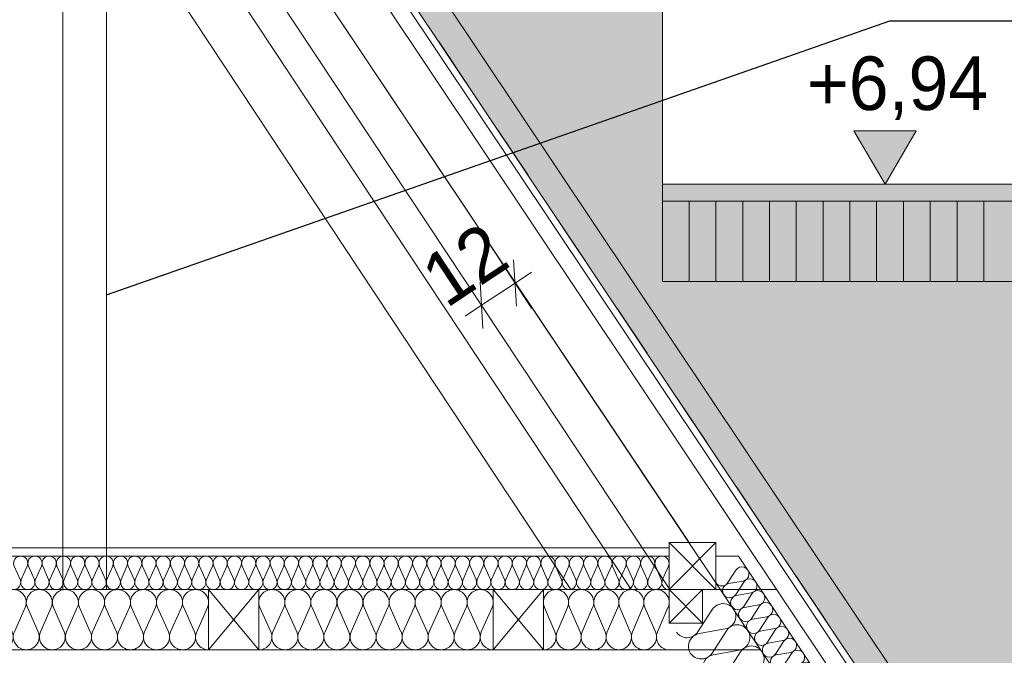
# Model space of a CAD drawing. Extents: x -723047 to -356759, y -30024 to 53940.
# Tile 27 of 121: x -689963 to -687022, y -6796 to -4898. Entities that reach past the tile are written whole.
import ezdxf

# ---------------------------------------------------------------- set-up
doc = ezdxf.new("R2010")
doc.units = 0
doc.header["$MEASUREMENT"] = 0
doc.linetypes.add('Przerywana', pattern=[320, 160, -160])
for name, color, linetype, lineweight, true_color in [('Arch kolorystyka_Nr_Pióra__104', 7, 'Continuous', 13, 0x876532), ('Arch ocieplenie_Nr_Pióra__44', 7, 'Continuous', 13, 0x029e21), ('Arch stropy_Nr_Pióra__44', 7, 'Continuous', 13, 0x029e21), ('Arch stropy_Nr_Pióra__9', 7, 'Continuous', 13, 0x3dad99), ('arch wypelnienia_Nr_Pióra__108', 7, 'Continuous', 13, 0xfd8379), ('arch wypelnienia_Nr_Pióra__2', 7, 'Continuous', 13, 0x7f7f7f), ('arch wypelnienia_Nr_Pióra__88', 7, 'Continuous', 20, 0xfd4435)]:
    doc.layers.add(name, color=color, linetype=linetype, lineweight=lineweight, true_color=true_color)
for name, color, linetype, lineweight in [('Arch konstrukcja dachu_Nr_Pióra__46', 5, 'Continuous', 13), ('Arch wykończenie_Nr_Pióra__21', 7, 'Continuous', 9), ('INWENT KONST. DREWNIANA_Nr_Pióra__21', 7, 'Continuous', 9), ('INWENT OPISY_Nr_Pióra__21', 7, 'Continuous', 9), ('INWENT WYMIARY_Nr_Pióra__21', 7, 'Continuous', 9), ('INWENT.ŚCIANY_Nr_Pióra__21', 7, 'Continuous', 9)]:
    doc.layers.add(name, color=color, linetype=linetype, lineweight=lineweight)
doc.layers.add('Arch ocieplenie', color=7, linetype='Continuous')
doc.layers.add('INWENT WYMIARY', color=7, linetype='Continuous')
doc.styles.add('GENERATED_STYLE_2', font='txt')
doc.dimstyles.new('GENERATED_STYLE__10', dxfattribs={"dimtxt": 0.18, "dimasz": 182.4, "dimexe": 0.18, "dimexo": 0.0625, "dimgap": 0.09, "dimtad": 0, "dimtih": 1, "dimtoh": 1, "dimdec": 4, "dimzin": 0, "dimdsep": 46, "dimcen": 0.09, "dimadec": 0, "dimazin": 0, "dimtfac": 1, "dimtdec": 4, "dimtmove": 0, "dimatfit": 3, "dimldrblk": 'ARROWHEAD_5', "dimfxl": 0, "dimtolj": 1, "dimtzin": 0, "dimarcsym": 0})
doc.dimstyles.new('GENERATED_STYLE__3', dxfattribs={"dimtxt": 160.000002, "dimasz": 91.2, "dimexe": 0.18, "dimexo": 0, "dimgap": 0.09, "dimtad": 1, "dimdec": 0, "dimlfac": 0.1, "dimzin": 0, "dimdsep": 46, "dimtxsty": 'GENERATED_STYLE_2', "dimblk": 'ARROWHEAD_2', "dimblk1": 'ARROWHEAD_2', "dimblk2": 'ARROWHEAD_2', "dimcen": 0.09, "dimclrd": 7, "dimclre": 7, "dimclrt": 7, "dimazin": 0, "dimtfac": 1, "dimtdec": 4, "dimtmove": 2, "dimatfit": 3, "dimfxl": 0, "dimtolj": 1, "dimtzin": 0, "dimarcsym": 0})

# ---------------------------------------------------------------- blocks, each defined once
blk = doc.blocks.new('Izolacja cieplna 14_102', base_point=(-694023.4, -6599.6))
at = {"layer": 'Arch ocieplenie_Nr_Pióra__44', "linetype": 'Continuous'}
for p, q in [((-689979.1, -6529.4), (-689961.4, -6569.8)), ((-689957.8, -6569.8), (-689940.1, -6529.4)), ((-689936.5, -6529.4), (-689918.8, -6569.8)), ((-689915.2, -6569.8), (-689897.5, -6529.4)), ((-689894, -6529.4), (-689876.3, -6569.8)), ((-689872.7, -6569.8), (-689855, -6529.4)), ((-689851.4, -6529.4), (-689833.7, -6569.8)), ((-689830.1, -6569.8), (-689812.4, -6529.4)), ((-689808.9, -6529.4), (-689791.2, -6569.8)), ((-689787.6, -6569.8), (-689769.9, -6529.4)), ((-689766.3, -6529.4), (-689748.6, -6569.8)), ((-689745, -6569.8), (-689727.3, -6529.4)), ((-689723.8, -6529.4), (-689706.1, -6569.8)), ((-689702.5, -6569.8), (-689684.8, -6529.4)), ((-689681.2, -6529.4), (-689663.5, -6569.8)), ((-689659.9, -6569.8), (-689642.2, -6529.4)), ((-689638.6, -6529.4), (-689620.9, -6569.8)), ((-689617.4, -6569.8), (-689599.7, -6529.4)), ((-689596.1, -6529.4), (-689578.4, -6569.8)), ((-689574.8, -6569.8), (-689557.1, -6529.4)), ((-689553.5, -6529.4), (-689535.8, -6569.8)), ((-689532.3, -6569.8), (-689514.6, -6529.4)), ((-689511, -6529.4), (-689493.3, -6569.8)), ((-689489.7, -6569.8), (-689472, -6529.4)), ((-689468.4, -6529.4), (-689450.7, -6569.8)), ((-689447.2, -6569.8), (-689429.5, -6529.4)), ((-689425.9, -6529.4), (-689408.2, -6569.8)), ((-689404.6, -6569.8), (-689386.9, -6529.4)), ((-689383.3, -6529.4), (-689365.6, -6569.8)), ((-689362.1, -6569.8), (-689344.4, -6529.4)), ((-689340.8, -6529.4), (-689323.1, -6569.8)), ((-689319.5, -6569.8), (-689301.8, -6529.4)), ((-689298.2, -6529.4), (-689280.5, -6569.8)), ((-689276.9, -6569.8), (-689259.2, -6529.4)), ((-689255.7, -6529.4), (-689238, -6569.8)), ((-689234.4, -6569.8), (-689216.7, -6529.4)), ((-689213.1, -6529.4), (-689195.4, -6569.8)), ((-689191.8, -6569.8), (-689174.1, -6529.4)), ((-689170.6, -6529.4), (-689152.9, -6569.8)), ((-689149.3, -6569.8), (-689131.6, -6529.4)), ((-689128, -6529.4), (-689110.3, -6569.8)), ((-689106.7, -6569.8), (-689089, -6529.4)), ((-689085.5, -6529.4), (-689067.8, -6569.8)), ((-689064.2, -6569.8), (-689046.5, -6529.4)), ((-689042.9, -6529.4), (-689025.2, -6569.8)), ((-689021.6, -6569.8), (-689003.9, -6529.4)), ((-689000.3, -6529.4), (-688982.6, -6569.8)), ((-688979.1, -6569.8), (-688961.4, -6529.4)), ((-688957.8, -6529.4), (-688940.1, -6569.8)), ((-688936.5, -6569.8), (-688918.8, -6529.4)), ((-688915.2, -6529.4), (-688897.5, -6569.8)), ((-688894, -6569.8), (-688876.3, -6529.4)), ((-688872.7, -6529.4), (-688855, -6569.8)), ((-688851.4, -6569.8), (-688833.7, -6529.4)), ((-688830.1, -6529.4), (-688812.4, -6569.8)), ((-688808.9, -6569.8), (-688791.2, -6529.4)), ((-688787.6, -6529.4), (-688769.9, -6569.8)), ((-688766.3, -6569.8), (-688748.6, -6529.4)), ((-688745, -6529.4), (-688727.3, -6569.8)), ((-688723.8, -6569.8), (-688706.1, -6529.4)), ((-688702.5, -6529.4), (-688684.8, -6569.8)), ((-688681.2, -6569.8), (-688663.5, -6529.4)), ((-688659.9, -6529.4), (-688642.2, -6569.8)), ((-688638.6, -6569.8), (-688620.9, -6529.4)), ((-688617.4, -6529.4), (-688599.7, -6569.8)), ((-688596.1, -6569.8), (-688578.4, -6529.4)), ((-688574.8, -6529.4), (-688557.1, -6569.8)), ((-688553.5, -6569.8), (-688535.8, -6529.4)), ((-688532.3, -6529.4), (-688514.6, -6569.8)), ((-688511, -6569.8), (-688493.3, -6529.4)), ((-688489.7, -6529.4), (-688472, -6569.8)), ((-688468.4, -6569.8), (-688450.7, -6529.4)), ((-688447.2, -6529.4), (-688429.5, -6569.8)), ((-688425.9, -6569.8), (-688408.2, -6529.4)), ((-688404.6, -6529.4), (-688386.9, -6569.8)), ((-688383.3, -6569.8), (-688365.6, -6529.4)), ((-688362.1, -6529.4), (-688344.4, -6569.8)), ((-688340.8, -6569.8), (-688323.1, -6529.4)), ((-688319.5, -6529.4), (-688301.8, -6569.8)), ((-688298.2, -6569.8), (-688280.5, -6529.4)), ((-688276.9, -6529.4), (-688259.2, -6569.8)), ((-688255.7, -6569.8), (-688238, -6529.4)), ((-688234.4, -6529.4), (-688216.7, -6569.8)), ((-688213.1, -6569.8), (-688195.4, -6529.4)), ((-688191.8, -6529.4), (-688174.1, -6569.8)), ((-688170.6, -6569.8), (-688152.9, -6529.4)), ((-688149.3, -6529.4), (-688131.6, -6569.8)), ((-688128, -6569.8), (-688110.3, -6529.4)), ((-688106.7, -6529.4), (-688089, -6569.8)), ((-688085.5, -6569.8), (-688067.8, -6529.4)), ((-688064.2, -6529.4), (-688046.5, -6569.8)), ((-688042.9, -6569.8), (-688025.2, -6529.4))]:
    blk.add_line(p, q, dxfattribs=at)
for centre, start_param, end_param in [((-689959.6, -6520.9), 5.870392, 9.837571), ((-689917, -6520.9), 5.870392, 9.837571), ((-689874.5, -6520.9), 5.870392, 9.837571), ((-689831.9, -6520.9), 5.870392, 9.837571), ((-689789.4, -6520.9), 5.870392, 9.837571), ((-689746.8, -6520.9), 5.870392, 9.837571), ((-689704.3, -6520.9), 5.870392, 9.837571), ((-689661.7, -6520.9), 5.870392, 9.837571), ((-689619.2, -6520.9), 5.870392, 9.837571), ((-689576.6, -6520.9), 5.870392, 9.837571), ((-689534.1, -6520.9), 5.870392, 9.837571), ((-689491.5, -6520.9), 5.870392, 9.837571), ((-689448.9, -6520.9), 5.870392, 9.837571), ((-689406.4, -6520.9), 5.870392, 9.837571), ((-689363.8, -6520.9), 5.870392, 9.837571), ((-689321.3, -6520.9), 5.870392, 9.837571), ((-689278.7, -6520.9), 5.870392, 9.837571), ((-689236.2, -6520.9), 5.870392, 9.837571), ((-689193.6, -6520.9), 5.870392, 9.837571), ((-689151.1, -6520.9), 5.870392, 9.837571), ((-689108.5, -6520.9), 5.870392, 9.837571), ((-689066, -6520.9), 5.870392, 9.837571), ((-689023.4, -6520.9), 5.870392, 9.837571), ((-688980.9, -6520.9), 5.870392, 9.837571), ((-688938.3, -6520.9), 5.870392, 9.837571), ((-688895.8, -6520.9), 5.870392, 9.837571), ((-688853.2, -6520.9), 5.870392, 9.837571), ((-688810.6, -6520.9), 5.870392, 9.837571), ((-688768.1, -6520.9), 5.870392, 9.837571), ((-688725.5, -6520.9), 5.870392, 9.837571), ((-688683, -6520.9), 5.870392, 9.837571), ((-688640.4, -6520.9), 5.870392, 9.837571), ((-688597.9, -6520.9), 5.870392, 9.837571), ((-688555.3, -6520.9), 5.870392, 9.837571), ((-688512.8, -6520.9), 5.870392, 9.837571), ((-688470.2, -6520.9), 5.870392, 9.837571), ((-688427.7, -6520.9), 5.870392, 9.837571), ((-688385.1, -6520.9), 5.870392, 9.837571), ((-688342.6, -6520.9), 5.870392, 9.837571), ((-688300, -6520.9), 5.870392, 9.837571), ((-688257.5, -6520.9), 5.870392, 9.837571), ((-688214.9, -6520.9), 5.870392, 9.837571), ((-688172.4, -6520.9), 5.870392, 9.837571), ((-688129.8, -6520.9), 5.870392, 9.837571), ((-688087.2, -6520.9), 5.870392, 9.837571), ((-688044.7, -6520.9), 5.870392, 9.837571), ((-689980.9, -6578.4), 2.7288, 6.695979), ((-689938.3, -6578.4), 2.7288, 6.695979), ((-689895.8, -6578.4), 2.7288, 6.695979), ((-689853.2, -6578.4), 2.7288, 6.695979), ((-689810.6, -6578.4), 2.7288, 6.695979), ((-689768.1, -6578.4), 2.7288, 6.695979), ((-689725.5, -6578.4), 2.7288, 6.695979), ((-689683, -6578.4), 2.7288, 6.695979), ((-689640.4, -6578.4), 2.7288, 6.695979), ((-689597.9, -6578.4), 2.7288, 6.695979), ((-689555.3, -6578.4), 2.7288, 6.695979), ((-689512.8, -6578.4), 2.7288, 6.695979), ((-689470.2, -6578.4), 2.7288, 6.695979), ((-689427.7, -6578.4), 2.7288, 6.695979), ((-689385.1, -6578.4), 2.7288, 6.695979), ((-689342.6, -6578.4), 2.7288, 6.695979), ((-689300, -6578.4), 2.7288, 6.695979), ((-689257.5, -6578.4), 2.7288, 6.695979), ((-689214.9, -6578.4), 2.7288, 6.695979), ((-689172.4, -6578.4), 2.7288, 6.695979), ((-689129.8, -6578.4), 2.7288, 6.695979), ((-689087.2, -6578.4), 2.7288, 6.695979), ((-689044.7, -6578.4), 2.7288, 6.695979), ((-689002.1, -6578.4), 2.7288, 6.695979), ((-688959.6, -6578.4), 2.7288, 6.695979), ((-688917, -6578.4), 2.7288, 6.695979), ((-688874.5, -6578.4), 2.7288, 6.695979), ((-688831.9, -6578.4), 2.7288, 6.695979), ((-688789.4, -6578.4), 2.7288, 6.695979), ((-688746.8, -6578.4), 2.7288, 6.695979), ((-688704.3, -6578.4), 2.7288, 6.695979), ((-688661.7, -6578.4), 2.7288, 6.695979), ((-688619.2, -6578.4), 2.7288, 6.695979), ((-688576.6, -6578.4), 2.7288, 6.695979), ((-688534.1, -6578.4), 2.7288, 6.695979), ((-688491.5, -6578.4), 2.7288, 6.695979), ((-688448.9, -6578.4), 2.7288, 6.695979), ((-688406.4, -6578.4), 2.7288, 6.695979), ((-688363.8, -6578.4), 2.7288, 6.695979), ((-688321.3, -6578.4), 2.7288, 6.695979), ((-688278.7, -6578.4), 2.7288, 6.695979), ((-688236.2, -6578.4), 2.7288, 6.695979), ((-688193.6, -6578.4), 2.7288, 6.695979), ((-688151.1, -6578.4), 2.7288, 6.695979), ((-688108.5, -6578.4), 2.7288, 6.695979), ((-688066, -6578.4), 2.7288, 6.695979), ((-688023.4, -6578.4), 2.7288, 4.712389)]:
    blk.add_ellipse(centre, major_axis=(21.3, 0), ratio=0.999587, start_param=start_param, end_param=end_param, dxfattribs=at)
blk = doc.blocks.new('Izolacja cieplna 14_108', base_point=(-690098.4, -6779.6))
at = {"layer": 'Arch ocieplenie_Nr_Pióra__44', "linetype": 'Continuous'}
for p, q in [((-690095.1, -6653.3), (-690062.8, -6726)), ((-690056.3, -6726), (-690023.9, -6653.3)), ((-690017.4, -6653.3), (-689985, -6726)), ((-689978.5, -6726), (-689946.1, -6653.3)), ((-689939.6, -6653.3), (-689907.2, -6726)), ((-689900.7, -6726), (-689868.3, -6653.3)), ((-689861.8, -6653.3), (-689829.5, -6726)), ((-689822.9, -6726), (-689790.6, -6653.3)), ((-689784, -6653.3), (-689751.7, -6726)), ((-689745.1, -6726), (-689712.8, -6653.3)), ((-689706.3, -6653.3), (-689673.9, -6726)), ((-689667.4, -6726), (-689635, -6653.3)), ((-689628.5, -6653.3), (-689596.1, -6726)), ((-689589.6, -6726), (-689557.2, -6653.3)), ((-689550.7, -6653.3), (-689518.3, -6726)), ((-689511.8, -6726), (-689479.5, -6653.3)), ((-689472.9, -6653.3), (-689440.6, -6726)), ((-689434, -6726), (-689401.7, -6653.3))]:
    blk.add_line(p, q, dxfattribs=at)
for centre, start_param, end_param in [((-690059.5, -6637.9), 5.870392, 9.837571), ((-689981.7, -6637.9), 5.870392, 9.837571), ((-689904, -6637.9), 5.870392, 9.837571), ((-689826.2, -6637.9), 5.870392, 9.837571), ((-689748.4, -6637.9), 5.870392, 9.837571), ((-689670.6, -6637.9), 5.870392, 9.837571), ((-689592.9, -6637.9), 5.870392, 9.837571), ((-689515.1, -6637.9), 5.870392, 9.837571), ((-689437.3, -6637.9), 5.870392, 9.837571), ((-690098.4, -6741.3), 4.712389, 6.695979), ((-690020.6, -6741.3), 2.7288, 6.695979), ((-689942.9, -6741.3), 2.7288, 6.695979), ((-689865.1, -6741.3), 2.7288, 6.695979), ((-689787.3, -6741.3), 2.7288, 6.695979), ((-689709.5, -6741.3), 2.7288, 6.695979), ((-689631.7, -6741.3), 2.7288, 6.695979), ((-689554, -6741.3), 2.7288, 6.695979), ((-689476.2, -6741.3), 2.7288, 6.695979), ((-689398.4, -6741.3), 2.7288, 4.712389)]:
    blk.add_ellipse(centre, major_axis=(38.9, 0), ratio=0.984395, start_param=start_param, end_param=end_param, dxfattribs=at)
blk = doc.blocks.new('Izolacja cieplna 14_109', base_point=(-689248.4, -6779.6))
at = {"layer": 'Arch ocieplenie_Nr_Pióra__44', "linetype": 'Continuous'}
for p, q in [((-689245.1, -6653.3), (-689212.8, -6726)), ((-689206.3, -6726), (-689173.9, -6653.3)), ((-689167.4, -6653.3), (-689135, -6726)), ((-689128.5, -6726), (-689096.1, -6653.3)), ((-689089.6, -6653.3), (-689057.2, -6726)), ((-689050.7, -6726), (-689018.3, -6653.3)), ((-689011.8, -6653.3), (-688979.5, -6726)), ((-688972.9, -6726), (-688940.6, -6653.3)), ((-688934, -6653.3), (-688901.7, -6726)), ((-688895.1, -6726), (-688862.8, -6653.3)), ((-688856.3, -6653.3), (-688823.9, -6726)), ((-688817.4, -6726), (-688785, -6653.3)), ((-688778.5, -6653.3), (-688746.1, -6726)), ((-688739.6, -6726), (-688707.2, -6653.3)), ((-688700.7, -6653.3), (-688668.3, -6726)), ((-688661.8, -6726), (-688629.5, -6653.3)), ((-688622.9, -6653.3), (-688590.6, -6726)), ((-688584, -6726), (-688551.7, -6653.3))]:
    blk.add_line(p, q, dxfattribs=at)
for centre, start_param, end_param in [((-689209.5, -6637.9), 5.870392, 9.837571), ((-689131.7, -6637.9), 5.870392, 9.837571), ((-689054, -6637.9), 5.870392, 9.837571), ((-688976.2, -6637.9), 5.870392, 9.837571), ((-688898.4, -6637.9), 5.870392, 9.837571), ((-688820.6, -6637.9), 5.870392, 9.837571), ((-688742.9, -6637.9), 5.870392, 9.837571), ((-688665.1, -6637.9), 5.870392, 9.837571), ((-688587.3, -6637.9), 5.870392, 9.837571), ((-689248.4, -6741.3), 4.712389, 6.695979), ((-689170.6, -6741.3), 2.7288, 6.695979), ((-689092.9, -6741.3), 2.7288, 6.695979), ((-689015.1, -6741.3), 2.7288, 6.695979), ((-688937.3, -6741.3), 2.7288, 6.695979), ((-688859.5, -6741.3), 2.7288, 6.695979), ((-688781.7, -6741.3), 2.7288, 6.695979), ((-688704, -6741.3), 2.7288, 6.695979), ((-688626.2, -6741.3), 2.7288, 6.695979), ((-688548.4, -6741.3), 2.7288, 4.712389)]:
    blk.add_ellipse(centre, major_axis=(38.9, 0), ratio=0.984395, start_param=start_param, end_param=end_param, dxfattribs=at)
blk = doc.blocks.new('Izolacja cieplna 14_110', base_point=(-688398.4, -6779.6))
at = {"layer": 'Arch ocieplenie_Nr_Pióra__44', "linetype": 'Continuous'}
for p, q in [((-688395.3, -6653.3), (-688364.1, -6726)), ((-688357.8, -6726), (-688326.6, -6653.3)), ((-688320.3, -6653.3), (-688289.1, -6726)), ((-688282.8, -6726), (-688251.6, -6653.3)), ((-688245.3, -6653.3), (-688214.1, -6726)), ((-688207.8, -6726), (-688176.6, -6653.3)), ((-688170.3, -6653.3), (-688139.1, -6726)), ((-688132.8, -6726), (-688101.6, -6653.3)), ((-688095.3, -6653.3), (-688064.1, -6726)), ((-688057.8, -6726), (-688026.6, -6653.3))]:
    blk.add_line(p, q, dxfattribs=at)
for centre, start_param, end_param in [((-688360.9, -6637.9), 4.299595, 8.266775), ((-688285.9, -6637.9), 4.299595, 8.266775), ((-688210.9, -6637.9), 4.299595, 8.266775), ((-688135.9, -6637.9), 4.299595, 8.266775), ((-688060.9, -6637.9), 4.299595, 8.266775), ((-688398.4, -6741.3), 3.141593, 5.125182), ((-688323.4, -6741.3), 1.158004, 5.125183), ((-688248.4, -6741.3), 1.158004, 5.125183), ((-688173.4, -6741.3), 1.158004, 5.125183), ((-688098.4, -6741.3), 1.158004, 5.125183), ((-688023.4, -6741.3), 1.158004, 3.141593)]:
    blk.add_ellipse(centre, major_axis=(0, 38.3), ratio=0.979573, start_param=start_param, end_param=end_param, dxfattribs=at)
blk = doc.blocks.new('Izolacja cieplna 14_117', base_point=(-686458.8, -8710.1))
at = {"layer": 'Arch ocieplenie_Nr_Pióra__44', "linetype": 'Continuous'}
for p, q in [((-687847.8, -6579), (-687824.1, -6541.7)), ((-687802.3, -6574.3), (-687845.8, -6582)), ((-687824, -6614.5), (-687800.3, -6577.3)), ((-687778.6, -6609.8), (-687822, -6617.5)), ((-687800.3, -6650), (-687776.6, -6612.8)), ((-687754.8, -6645.3), (-687798.3, -6653)), ((-687776.5, -6685.5), (-687752.8, -6648.3)), ((-687731.1, -6680.8), (-687774.5, -6688.5)), ((-687752.8, -6721), (-687729.1, -6683.8)), ((-687707.3, -6716.3), (-687750.8, -6724)), ((-687729, -6756.5), (-687705.3, -6719.3)), ((-687683.6, -6751.8), (-687727.1, -6759.5)), ((-687705.3, -6792.1), (-687681.6, -6754.8)), ((-687659.8, -6787.4), (-687703.3, -6795)), ((-687681.6, -6827.6), (-687657.9, -6790.3)), ((-687636.1, -6822.9), (-687679.6, -6830.5)), ((-687657.8, -6863.1), (-687634.1, -6825.8)), ((-687612.4, -6858.4), (-687655.8, -6866.1)), ((-687634.1, -6898.6), (-687610.4, -6861.4)), ((-687588.6, -6893.9), (-687632.1, -6901.6)), ((-687610.3, -6934.1), (-687586.6, -6896.9)), ((-687564.9, -6929.4), (-687608.3, -6937.1)), ((-687586.6, -6969.6), (-687562.9, -6932.4)), ((-687541.1, -6964.9), (-687584.6, -6972.6)), ((-687562.8, -7005.1), (-687539.1, -6967.9)), ((-687517.4, -7000.4), (-687560.8, -7008.1)), ((-687539.1, -7040.6), (-687515.4, -7003.4)), ((-687493.6, -7035.9), (-687537.1, -7043.6)), ((-687515.4, -7076.2), (-687491.6, -7038.9)), ((-687469.9, -7071.5), (-687513.4, -7079.1)), ((-687491.6, -7111.7), (-687467.9, -7074.4)), ((-687446.1, -7107), (-687489.6, -7114.7)), ((-687467.9, -7147.2), (-687444.2, -7110)), ((-687422.4, -7142.5), (-687465.9, -7150.2)), ((-687444.1, -7182.7), (-687420.4, -7145.5)), ((-687398.7, -7178), (-687442.1, -7185.7)), ((-687420.4, -7218.2), (-687396.7, -7181)), ((-687374.9, -7213.5), (-687418.4, -7221.2)), ((-687396.6, -7253.7), (-687372.9, -7216.5)), ((-687351.2, -7249), (-687394.6, -7256.7)), ((-687372.9, -7289.2), (-687349.2, -7252)), ((-687327.4, -7284.5), (-687370.9, -7292.2)), ((-687349.1, -7324.7), (-687325.4, -7287.5)), ((-687303.7, -7320), (-687347.2, -7327.7)), ((-687325.4, -7360.3), (-687301.7, -7323)), ((-687279.9, -7355.6), (-687323.4, -7363.2)), ((-687301.7, -7395.8), (-687277.9, -7358.5)), ((-687256.2, -7391.1), (-687299.7, -7398.8)), ((-687277.9, -7431.3), (-687254.2, -7394.1)), ((-687232.5, -7426.6), (-687275.9, -7434.3)), ((-687254.2, -7466.8), (-687230.5, -7429.6)), ((-687208.7, -7462.1), (-687252.2, -7469.8)), ((-687230.4, -7502.3), (-687206.7, -7465.1)), ((-687185, -7497.6), (-687228.4, -7505.3)), ((-687206.7, -7537.8), (-687183, -7500.6)), ((-687161.2, -7533.1), (-687204.7, -7540.8)), ((-687182.9, -7573.3), (-687159.2, -7536.1)), ((-687137.5, -7568.6), (-687180.9, -7576.3)), ((-687159.2, -7608.9), (-687135.5, -7571.6)), ((-687113.7, -7604.2), (-687157.2, -7611.8)), ((-687135.4, -7644.4), (-687111.7, -7607.1)), ((-687090, -7639.7), (-687133.5, -7647.4)), ((-687111.7, -7679.9), (-687088, -7642.7)), ((-687066.2, -7675.2), (-687109.7, -7682.9)), ((-687088, -7715.4), (-687064.3, -7678.2)), ((-687042.5, -7710.7), (-687086, -7718.4)), ((-687064.2, -7750.9), (-687040.5, -7713.7)), ((-687018.8, -7746.2), (-687062.2, -7753.9)), ((-687040.5, -7786.4), (-687016.8, -7749.2)), ((-686995, -7781.7), (-687038.5, -7789.4)), ((-687016.7, -7821.9), (-686993, -7784.7)), ((-686971.3, -7817.2), (-687014.7, -7824.9)), ((-686993, -7857.4), (-686969.3, -7820.2)), ((-686947.5, -7852.7), (-686991, -7860.4)), ((-686969.2, -7893), (-686945.5, -7855.7)), ((-686923.8, -7888.3), (-686967.2, -7895.9)), ((-686945.5, -7928.5), (-686921.8, -7891.2)), ((-686900, -7923.8), (-686943.5, -7931.5)), ((-686921.8, -7964), (-686898, -7926.8)), ((-686876.3, -7959.3), (-686919.8, -7967)), ((-686898, -7999.5), (-686874.3, -7962.3)), ((-686852.6, -7994.8), (-686896, -8002.5)), ((-686874.3, -8035), (-686850.6, -7997.8)), ((-686828.8, -8030.3), (-686872.3, -8038)), ((-686850.5, -8070.5), (-686826.8, -8033.3)), ((-686805.1, -8065.8), (-686848.5, -8073.5)), ((-686826.8, -8106), (-686803.1, -8068.8)), ((-686781.3, -8101.3), (-686824.8, -8109)), ((-686803, -8141.6), (-686779.3, -8104.3)), ((-686757.6, -8136.9), (-686801, -8144.5)), ((-686779.3, -8177.1), (-686755.6, -8139.8)), ((-686733.8, -8172.4), (-686777.3, -8180)), ((-686755.5, -8212.6), (-686731.8, -8175.3)), ((-686710.1, -8207.9), (-686753.6, -8215.6)), ((-686731.8, -8248.1), (-686708.1, -8210.9)), ((-686686.3, -8243.4), (-686729.8, -8251.1)), ((-686708.1, -8283.6), (-686684.3, -8246.4)), ((-686662.6, -8278.9), (-686706.1, -8286.6)), ((-686684.3, -8319.1), (-686660.6, -8281.9)), ((-686638.9, -8314.4), (-686682.3, -8322.1)), ((-686660.6, -8354.6), (-686636.9, -8317.4)), ((-686615.1, -8349.9), (-686658.6, -8357.6)), ((-686636.8, -8390.1), (-686613.1, -8352.9)), ((-686591.4, -8385.4), (-686634.8, -8393.1)), ((-686613.1, -8425.7), (-686589.4, -8388.4)), ((-686567.6, -8421), (-686611.1, -8428.6)), ((-686589.3, -8461.2), (-686565.6, -8423.9)), ((-686543.9, -8456.5), (-686587.3, -8464.2)), ((-686565.6, -8496.7), (-686541.9, -8459.5)), ((-686520.1, -8492), (-686563.6, -8499.7)), ((-686541.9, -8532.2), (-686518.1, -8495)), ((-686496.4, -8527.5), (-686539.9, -8535.2)), ((-686518.1, -8567.7), (-686494.4, -8530.5)), ((-686472.6, -8563), (-686516.1, -8570.7)), ((-686494.4, -8603.2), (-686470.7, -8566)), ((-686448.9, -8598.5), (-686492.4, -8606.2)), ((-686470.6, -8638.7), (-686446.9, -8601.5)), ((-686425.2, -8634), (-686468.6, -8641.7)), ((-686446.9, -8674.3), (-686423.2, -8637)), ((-686401.4, -8669.6), (-686444.9, -8677.2))]:
    blk.add_line(p, q, dxfattribs=at)
for centre, start_param, end_param in [((-687806.1, -6553.3), 2.728799, 6.695979), ((-687865.7, -6567.4), 1.570796, 3.554385), ((-687842, -6603), 5.870392, 9.837571), ((-687782.3, -6588.8), 2.728799, 6.695979), ((-687758.6, -6624.3), 2.728799, 6.695979), ((-687818.2, -6638.5), 5.870392, 9.837571), ((-687734.9, -6659.8), 2.728799, 6.695979), ((-687794.5, -6674), 5.870392, 9.837571), ((-687711.1, -6695.3), 2.728799, 6.695979), ((-687770.8, -6709.5), 5.870392, 9.837571), ((-687747, -6745), 5.870392, 9.837571), ((-687687.4, -6730.8), 2.728799, 6.695979), ((-687723.3, -6780.5), 5.870392, 9.837571), ((-687663.6, -6766.3), 2.728799, 6.695979), ((-687639.9, -6801.9), 2.728799, 6.695979), ((-687699.5, -6816), 5.870392, 9.837571), ((-687616.1, -6837.4), 2.728799, 6.695979), ((-687675.8, -6851.6), 5.870392, 9.837571), ((-687592.4, -6872.9), 2.728799, 6.695979), ((-687652, -6887.1), 5.870392, 9.837571), ((-687628.3, -6922.6), 5.870392, 9.837571), ((-687568.7, -6908.4), 2.728799, 6.695979), ((-687604.6, -6958.1), 5.870392, 9.837571), ((-687544.9, -6943.9), 2.728799, 6.695979), ((-687521.2, -6979.4), 2.728799, 6.695979), ((-687580.8, -6993.6), 5.870392, 9.837571), ((-687497.4, -7014.9), 2.728799, 6.695979), ((-687557.1, -7029.1), 5.870392, 9.837571), ((-687473.7, -7050.5), 2.728799, 6.695979), ((-687533.3, -7064.6), 5.870392, 9.837571), ((-687509.6, -7100.1), 5.870392, 9.837571), ((-687449.9, -7086), 2.728799, 6.695979), ((-687485.8, -7135.7), 5.870392, 9.837571), ((-687426.2, -7121.5), 2.728799, 6.695979), ((-687402.4, -7157), 2.728799, 6.695979), ((-687462.1, -7171.2), 5.870392, 9.837571), ((-687378.7, -7192.5), 2.728799, 6.695979), ((-687438.3, -7206.7), 5.870392, 9.837571), ((-687414.6, -7242.2), 5.870392, 9.837571), ((-687355, -7228), 2.728799, 6.695979), ((-687390.9, -7277.7), 5.870392, 9.837571), ((-687331.2, -7263.5), 2.728799, 6.695979), ((-687307.5, -7299), 2.728799, 6.695979), ((-687367.1, -7313.2), 5.870392, 9.837571), ((-687283.7, -7334.6), 2.728799, 6.695979), ((-687343.4, -7348.7), 5.870392, 9.837571), ((-687260, -7370.1), 2.728799, 6.695979), ((-687319.6, -7384.3), 5.870392, 9.837571), ((-687295.9, -7419.8), 5.870392, 9.837571), ((-687236.2, -7405.6), 2.728799, 6.695979), ((-687272.1, -7455.3), 5.870392, 9.837571), ((-687212.5, -7441.1), 2.728799, 6.695979), ((-687188.7, -7476.6), 2.728799, 6.695979), ((-687248.4, -7490.8), 5.870392, 9.837571), ((-687165, -7512.1), 2.728799, 6.695979), ((-687224.6, -7526.3), 5.870392, 9.837571), ((-687141.3, -7547.6), 2.728799, 6.695979), ((-687200.9, -7561.8), 5.870392, 9.837571), ((-687177.2, -7597.3), 5.870392, 9.837571), ((-687117.5, -7583.1), 2.728799, 6.695979), ((-687153.4, -7632.8), 5.870392, 9.837571), ((-687093.8, -7618.7), 2.728799, 6.695979), ((-687070, -7654.2), 2.728799, 6.695979), ((-687129.7, -7668.4), 5.870392, 9.837571), ((-687046.3, -7689.7), 2.728799, 6.695979), ((-687105.9, -7703.9), 5.870392, 9.837571), ((-687022.5, -7725.2), 2.728799, 6.695979), ((-687082.2, -7739.4), 5.870392, 9.837571), ((-687058.4, -7774.9), 5.870392, 9.837571), ((-686998.8, -7760.7), 2.728799, 6.695979), ((-687034.7, -7810.4), 5.870392, 9.837571), ((-686975.1, -7796.2), 2.728799, 6.695979), ((-686951.3, -7831.7), 2.728799, 6.695979), ((-687011, -7845.9), 5.870392, 9.837571), ((-686927.6, -7867.3), 2.728799, 6.695979), ((-686987.2, -7881.4), 5.870392, 9.837571), ((-686903.8, -7902.8), 2.728799, 6.695979), ((-686963.5, -7917), 5.870392, 9.837571), ((-686939.7, -7952.5), 5.870392, 9.837571), ((-686880.1, -7938.3), 2.728799, 6.695979), ((-686916, -7988), 5.870392, 9.837571), ((-686856.3, -7973.8), 2.728799, 6.695979), ((-686832.6, -8009.3), 2.728799, 6.695979), ((-686892.2, -8023.5), 5.870392, 9.837571), ((-686808.8, -8044.8), 2.728799, 6.695979), ((-686868.5, -8059), 5.870392, 9.837571), ((-686844.7, -8094.5), 5.870392, 9.837571), ((-686785.1, -8080.3), 2.728799, 6.695979), ((-686821, -8130), 5.870392, 9.837571), ((-686761.4, -8115.8), 2.728799, 6.695979), ((-686797.3, -8165.5), 5.870392, 9.837571), ((-686737.6, -8151.4), 2.728799, 6.695979), ((-686713.9, -8186.9), 2.728799, 6.695979), ((-686773.5, -8201.1), 5.870392, 9.837571), ((-686690.1, -8222.4), 2.728799, 6.695979), ((-686749.8, -8236.6), 5.870392, 9.837571), ((-686726, -8272.1), 5.870392, 9.837571), ((-686666.4, -8257.9), 2.728799, 6.695979), ((-686702.3, -8307.6), 5.870392, 9.837571), ((-686642.6, -8293.4), 2.728799, 6.695979), ((-686618.9, -8328.9), 2.728799, 6.695979), ((-686678.5, -8343.1), 5.870392, 9.837571), ((-686595.2, -8364.4), 2.728799, 6.695979), ((-686654.8, -8378.6), 5.870392, 9.837571), ((-686571.4, -8400), 2.728799, 6.695979), ((-686631.1, -8414.1), 5.870392, 9.837571), ((-686607.3, -8449.6), 5.870392, 9.837571), ((-686547.7, -8435.5), 2.728799, 6.695979), ((-686583.6, -8485.2), 5.870392, 9.837571), ((-686523.9, -8471), 2.728799, 6.695979), ((-686500.2, -8506.5), 2.728799, 6.695979), ((-686559.8, -8520.7), 5.870392, 9.837571), ((-686476.4, -8542), 2.728799, 6.695979), ((-686536.1, -8556.2), 5.870392, 9.837571), ((-686452.7, -8577.5), 2.728799, 6.695979), ((-686512.3, -8591.7), 5.870392, 9.837571), ((-686488.6, -8627.2), 5.870392, 9.837571), ((-686428.9, -8613), 2.728799, 6.695979), ((-686464.8, -8662.7), 5.870392, 9.837571), ((-686405.2, -8648.5), 2.728799, 6.695979), ((-686441.1, -8698.2), 5.870392, 7.853982)]:
    blk.add_ellipse(centre, major_axis=(-11.9, 17.8), ratio=0.995695, start_param=start_param, end_param=end_param, dxfattribs=at)
blk = doc.blocks.new('Izolacja cieplna 14_118', base_point=(-686606.2, -8813.4))
at = {"layer": 'Arch ocieplenie_Nr_Pióra__44', "linetype": 'Continuous'}
for p, q in [((-687937.3, -6726), (-687894.5, -6659.2)), ((-687855.8, -6717.1), (-687933.8, -6731.3)), ((-687895.1, -6789.2), (-687852.2, -6722.5)), ((-687813.5, -6780.4), (-687891.5, -6794.5)), ((-687852.8, -6852.4), (-687809.9, -6785.7)), ((-687771.2, -6843.6), (-687849.2, -6857.7)), ((-687810.5, -6915.6), (-687767.7, -6848.9)), ((-687728.9, -6906.8), (-687807, -6921)), ((-687768.2, -6978.9), (-687725.4, -6912.1)), ((-687686.7, -6970.1), (-687764.7, -6984.2)), ((-687726, -7042.1), (-687683.1, -6975.4)), ((-687644.4, -7033.3), (-687722.4, -7047.4)), ((-687683.7, -7105.3), (-687640.8, -7038.6)), ((-687602.1, -7096.5), (-687680.1, -7110.6)), ((-687641.4, -7168.6), (-687598.6, -7101.8)), ((-687559.8, -7159.8), (-687637.9, -7173.9)), ((-687599.2, -7231.8), (-687556.3, -7165.1)), ((-687517.6, -7223), (-687595.6, -7237.1)), ((-687556.9, -7295), (-687514, -7228.3)), ((-687475.3, -7286.2), (-687553.3, -7300.3)), ((-687514.6, -7358.2), (-687471.7, -7291.5)), ((-687433, -7349.4), (-687511.1, -7363.6)), ((-687472.3, -7421.5), (-687429.5, -7354.8)), ((-687390.7, -7412.7), (-687468.8, -7426.8)), ((-687430.1, -7484.7), (-687387.2, -7418)), ((-687348.5, -7475.9), (-687426.5, -7490)), ((-687387.8, -7547.9), (-687344.9, -7481.2)), ((-687306.2, -7539.1), (-687384.2, -7553.2)), ((-687345.5, -7611.2), (-687302.6, -7544.4)), ((-687263.9, -7602.4), (-687342, -7616.5)), ((-687303.2, -7674.4), (-687260.4, -7607.7)), ((-687221.6, -7665.6), (-687299.7, -7679.7)), ((-687261, -7737.6), (-687218.1, -7670.9)), ((-687179.4, -7728.8), (-687257.4, -7742.9)), ((-687218.7, -7800.8), (-687175.8, -7734.1)), ((-687137.1, -7792), (-687215.1, -7806.2)), ((-687176.4, -7864.1), (-687133.5, -7797.4)), ((-687094.8, -7855.3), (-687172.9, -7869.4)), ((-687134.1, -7927.3), (-687091.3, -7860.6)), ((-687052.5, -7918.5), (-687130.6, -7932.6)), ((-687091.9, -7990.5), (-687049, -7923.8)), ((-687010.3, -7981.7), (-687088.3, -7995.8)), ((-687049.6, -8053.8), (-687006.7, -7987)), ((-686968, -8045), (-687046, -8059.1)), ((-687007.3, -8117), (-686964.4, -8050.3)), ((-686925.7, -8108.2), (-687003.8, -8122.3)), ((-686965, -8180.2), (-686922.2, -8113.5)), ((-686883.4, -8171.4), (-686961.5, -8185.5)), ((-686922.8, -8243.5), (-686879.9, -8176.7)), ((-686841.2, -8234.6), (-686919.2, -8248.8)), ((-686880.5, -8306.7), (-686837.6, -8240)), ((-686798.9, -8297.9), (-686876.9, -8312)), ((-686838.2, -8369.9), (-686795.3, -8303.2)), ((-686756.6, -8361.1), (-686834.7, -8375.2)), ((-686795.9, -8433.1), (-686753.1, -8366.4)), ((-686714.3, -8424.3), (-686792.4, -8438.4)), ((-686753.7, -8496.4), (-686710.8, -8429.6)), ((-686672.1, -8487.6), (-686750.1, -8501.7)), ((-686711.4, -8559.6), (-686668.5, -8492.9)), ((-686629.8, -8550.8), (-686707.8, -8564.9)), ((-686669.1, -8622.8), (-686626.2, -8556.1)), ((-686587.5, -8614), (-686665.6, -8628.1)), ((-686626.8, -8686.1), (-686584, -8619.3)), ((-686545.2, -8677.2), (-686623.3, -8691.4)), ((-686584.6, -8749.3), (-686541.7, -8682.6)), ((-686503, -8740.5), (-686581, -8754.6))]:
    blk.add_line(p, q, dxfattribs=at)
for centre, start_param, end_param in [((-687862.3, -6679.7), 1.158003, 5.125183), ((-687820.1, -6742.9), 1.158003, 5.125183), ((-687969.5, -6705.5), 6.283185, 8.266774), ((-687927.2, -6768.8), 4.299595, 8.266774), ((-687777.8, -6806.1), 1.158003, 5.125183), ((-687884.9, -6832), 4.299595, 8.266774), ((-687735.5, -6869.3), 1.158003, 5.125183), ((-687842.7, -6895.2), 4.299595, 8.266774), ((-687693.2, -6932.6), 1.158003, 5.125183), ((-687800.4, -6958.4), 4.299595, 8.266774), ((-687651, -6995.8), 1.158003, 5.125183), ((-687758.1, -7021.7), 4.299595, 8.266774), ((-687608.7, -7059), 1.158003, 5.125183), ((-687715.8, -7084.9), 4.299595, 8.266774), ((-687566.4, -7122.3), 1.158003, 5.125183), ((-687673.6, -7148.1), 4.299595, 8.266774), ((-687524.2, -7185.5), 1.158003, 5.125183), ((-687631.3, -7211.4), 4.299595, 8.266774), ((-687481.9, -7248.7), 1.158003, 5.125183), ((-687589, -7274.6), 4.299595, 8.266774), ((-687439.6, -7311.9), 1.158003, 5.125183), ((-687546.7, -7337.8), 4.299595, 8.266774), ((-687397.3, -7375.2), 1.158003, 5.125183), ((-687504.5, -7401.1), 4.299595, 8.266774), ((-687355.1, -7438.4), 1.158003, 5.125183), ((-687462.2, -7464.3), 4.299595, 8.266774), ((-687312.8, -7501.6), 1.158003, 5.125183), ((-687419.9, -7527.5), 4.299595, 8.266774), ((-687270.5, -7564.9), 1.158003, 5.125183), ((-687377.6, -7590.7), 4.299595, 8.266774), ((-687228.2, -7628.1), 1.158003, 5.125183), ((-687335.4, -7654), 4.299595, 8.266774), ((-687186, -7691.3), 1.158003, 5.125183), ((-687293.1, -7717.2), 4.299595, 8.266774), ((-687143.7, -7754.5), 1.158003, 5.125183), ((-687250.8, -7780.4), 4.299595, 8.266774), ((-687101.4, -7817.8), 1.158003, 5.125183), ((-687208.5, -7843.7), 4.299595, 8.266774), ((-687059.1, -7881), 1.158003, 5.125183), ((-687166.3, -7906.9), 4.299595, 8.266774), ((-687016.9, -7944.2), 1.158003, 5.125183), ((-687124, -7970.1), 4.299595, 8.266774), ((-686974.6, -8007.5), 1.158003, 5.125183), ((-687081.7, -8033.3), 4.299595, 8.266774), ((-686932.3, -8070.7), 1.158003, 5.125183), ((-687039.4, -8096.6), 4.299595, 8.266774), ((-686890, -8133.9), 1.158003, 5.125183), ((-686997.2, -8159.8), 4.299595, 8.266774), ((-686847.8, -8197.1), 1.158003, 5.125183), ((-686954.9, -8223), 4.299595, 8.266774), ((-686805.5, -8260.4), 1.158003, 5.125183), ((-686912.6, -8286.3), 4.299595, 8.266774), ((-686763.2, -8323.6), 1.158003, 5.125183), ((-686870.3, -8349.5), 4.299595, 8.266774), ((-686720.9, -8386.8), 1.158003, 5.125183), ((-686828.1, -8412.7), 4.299595, 8.266774), ((-686678.7, -8450.1), 1.158003, 5.125183), ((-686785.8, -8475.9), 4.299595, 8.266774), ((-686636.4, -8513.3), 1.158003, 5.125183), ((-686743.5, -8539.2), 4.299595, 8.266774), ((-686594.1, -8576.5), 1.158003, 5.125183), ((-686701.2, -8602.4), 4.299595, 8.266774), ((-686551.8, -8639.8), 1.158003, 5.125183), ((-686659, -8665.6), 4.299595, 8.266774), ((-686509.6, -8703), 1.158003, 5.125183), ((-686616.7, -8728.9), 4.299595, 8.266774), ((-686574.4, -8792.1), 4.299596, 6.283185)]:
    blk.add_ellipse(centre, major_axis=(-31.8, -21.3), ratio=0.993409, start_param=start_param, end_param=end_param, dxfattribs=at)
blk = doc.blocks.new('Wymiary_167', base_point=(-687378.4, -5389.6))
at = {"layer": 'INWENT WYMIARY_Nr_Pióra__21', "linetype": 'Continuous'}
blk.add_hatch(color=256, dxfattribs=at).paths.add_polyline_path([(-687378.4, -5389.6), (-687471.2, -5229.6), (-687285.6, -5229.6)], flags=0)
for p, q in [((-687378.4, -5389.6), (-687471.2, -5229.6)), ((-687471.2, -5229.6), (-687285.6, -5229.6)), ((-687285.6, -5229.6), (-687378.4, -5389.6)), ((-687378.4, -5389.6), (-687498.4, -5389.6)), ((-687378.4, -5389.6), (-687258.4, -5389.6))]:
    blk.add_line(p, q, dxfattribs=at)
at = {"layer": 'INWENT WYMIARY_Nr_Pióra__21', "insert": (-687611.8, -5197.6), "char_height": 160, "attachment_point": 7, "style": 'GENERATED_STYLE_2'}
blk.add_mtext('{+6,94}', dxfattribs=at)
blk = doc.blocks.new('*D1152')
at = {"layer": 'INWENT WYMIARY_Nr_Pióra__21', "linetype": 'Continuous'}
for p, q in [((-688433.7, -5759.6), (-688533, -5609.5)), ((-688479.1, -5753.7), (-688487.6, -5615.4)), ((-688483.3, -5684.6), (-688434.4, -5652.2)), ((-688533.7, -5825.8), (-688633.1, -5675.7)), ((-688587.6, -5681.6), (-688579.2, -5819.9)), ((-688583.4, -5750.8), (-688483.3, -5684.6)), ((-688632.3, -5783.2), (-688583.4, -5750.8))]:
    blk.add_line(p, q, dxfattribs=at)
at = {"layer": 'INWENT WYMIARY_Nr_Pióra__21', "insert": (-688689.1, -5761.8), "char_height": 160, "attachment_point": 7, "rotation": 33.498, "style": 'GENERATED_STYLE_2'}
blk.add_mtext('{12}', dxfattribs=at)
blk = doc.blocks.new('ARROWHEAD_2')
at = {"color": 0, "linetype": 'Continuous', "lineweight": 0}
for p, q in [((-0.378, -0.655), (0.378, 0.655)), ((0, 0), (-1, 0))]:
    blk.add_line(p, q, dxfattribs=at)
blk = doc.blocks.new('ARROWHEAD_5')
at = {"color": 0, "linetype": 'Continuous', "lineweight": 0}
blk.add_line((0, 0), (-1, 0), dxfattribs=at)
blk.add_solid([(-1, 0.2679), (0, 0), (-1, -0.2679), (-1, 0.2679)], dxfattribs=at)

msp = doc.modelspace()

# ---------------------------------------------------------------- hatches: boundary and pattern name
at = {"layer": 'Arch kolorystyka_Nr_Pióra__104', "linetype": 'Continuous', "lineweight": 0, "true_color": 0x21190c}
msp.add_hatch(color=28, dxfattribs=at).paths.add_polyline_path([(-691013.7, -1369.6), (-690253.3, -2506.8), (-686888.3, -7539.8), (-686660.9, -7879.9), (-685816.8, -8539.4), (-685816.8, -8689.4), (-685827, -8710.5), (-685841, -8739.6), (-685843.4, -8744.6), (-685843.4, -8809.6), (-685883.4, -8809.6), (-685883.4, -9214.6), (-685443.4, -8874.6), (-685443.4, -7144.6), (-686430.5, -7144.6), (-686743.4, -7144.6), (-686743.4, -6904.6), (-686743.4, -5679.6), (-688043.4, -5679.6), (-688043.4, -5439.6), (-688043.4, -2949.6), (-689343.4, -2949.6), (-689343.4, -2709.6), (-689343.4, -1369.6), (-690253.3, -1369.6)], flags=0)
at = {"layer": 'arch wypelnienia_Nr_Pióra__108', "linetype": 'Continuous'}
msp.add_hatch(color=256, dxfattribs=at).paths.add_polyline_path([(-696230, -8539.4), (-696230, -8689.4), (-695385.9, -8029.9), (-695089.2, -7586.1), (-691023.4, -1505), (-690253.3, -2656.8), (-686957.6, -7586.1), (-686660.9, -8029.9), (-685816.8, -8689.4), (-685816.8, -8539.4), (-686660.9, -7879.9), (-686888.3, -7539.8), (-690253.3, -2506.8), (-691013.7, -1369.6), (-691023.4, -1369.6), (-691033.2, -1369.6), (-695158.5, -7539.8), (-695385.9, -7879.9)], flags=0)
at = {"layer": 'arch wypelnienia_Nr_Pióra__2', "linetype": 'Continuous', "lineweight": 0, "true_color": 0x3f3f3f}
msp.add_hatch(color=250, dxfattribs=at).paths.add_polyline_path([(-688043.4, -5389.6), (-688043.4, -5439.6), (-686713.4, -5439.6), (-686713.4, -5389.6)], flags=0)
at = {"layer": 'arch wypelnienia_Nr_Pióra__88', "linetype": 'Continuous'}
msp.add_hatch(color=256, dxfattribs=at).paths.add_polyline_path([(-686743.4, -5439.6), (-688043.4, -5439.6), (-688043.4, -5679.6), (-686743.4, -5679.6)], flags=0)

# ---------------------------------------------------------------- linework, layer by layer
at = {"layer": 'Arch konstrukcja dachu_Nr_Pióra__46', "linetype": 'Continuous'}
for p, q in [((-688023.4, -6596.9), (-689706, -4054.6)), ((-687963.4, -6459.6), (-689571.4, -4054.6)), ((-688023.4, -6459.6), (-687963.4, -6459.6)), ((-688023.4, -6459.6), (-688023.4, -6596.9))]:
    msp.add_line(p, q, dxfattribs=at)
at = {"layer": 'Arch stropy_Nr_Pióra__44', "linetype": 'Continuous'}
for p, q in [((-687883.4, -6499.6), (-687816.4, -6499.6)), ((-687816.4, -6499.6), (-686348.8, -8694.6))]:
    msp.add_line(p, q, dxfattribs=at)
at = {"layer": 'Arch stropy_Nr_Pióra__9', "linetype": 'Continuous'}
for p, q in [((-688023.4, -6474.6), (-694023.4, -6474.6)), ((-688023.4, -6499.6), (-694023.4, -6499.6))]:
    msp.add_line(p, q, dxfattribs=at)
at = {"layer": 'Arch wykończenie_Nr_Pióra__21', "linetype": 'Continuous'}
for p, q in [((-688043.4, -5439.6), (-688043.4, -5679.6)), ((-687963.4, -5439.6), (-687963.4, -5679.6)), ((-687883.4, -5439.6), (-687883.4, -5679.6)), ((-687803.4, -5439.6), (-687803.4, -5679.6)), ((-687723.4, -5439.6), (-687723.4, -5679.6)), ((-687643.4, -5439.6), (-687643.4, -5679.6)), ((-687563.4, -5439.6), (-687563.4, -5679.6)), ((-687483.4, -5439.6), (-687483.4, -5679.6)), ((-687403.4, -5439.6), (-687403.4, -5679.6)), ((-687323.4, -5439.6), (-687323.4, -5679.6)), ((-687243.4, -5439.6), (-687243.4, -5679.6)), ((-687163.4, -5439.6), (-687163.4, -5679.6)), ((-687083.4, -5439.6), (-687083.4, -5679.6)), ((-686743.4, -5679.6), (-688043.4, -5679.6))]:
    msp.add_line(p, q, dxfattribs=at)
at = {"layer": 'INWENT KONST. DREWNIANA_Nr_Pióra__21', "linetype": 'Continuous'}
for p, q in [((-691023.4, -1355), (-686660.9, -7879.9)), ((-691023.4, -1505), (-686660.9, -8029.9)), ((-691023.4, -1541), (-686675.8, -8043.7)), ((-691023.4, -1631), (-686267.3, -8744.6)), ((-689833.4, -6599.6), (-689833.4, -4054.6)), ((-689703.4, -6599.6), (-689703.4, -4054.6)), ((-689571.4, -4054.6), (-686435.7, -8744.6)), ((-688137, -6599.6), (-689703.4, -4232.8)), ((-688316.9, -6599.6), (-689703.4, -4504.6)), ((-687883.4, -6459.6), (-688023.4, -6459.6)), ((-688023.4, -6459.6), (-688023.4, -6599.6)), ((-688023.4, -6599.6), (-687883.4, -6459.6)), ((-687883.4, -6599.6), (-688023.4, -6459.6)), ((-687883.4, -6599.6), (-687883.4, -6459.6)), ((-688023.4, -6599.6), (-694023.4, -6599.6)), ((-689398.4, -6779.6), (-689248.4, -6599.6)), ((-689398.4, -6599.6), (-689248.4, -6779.6)), ((-689398.4, -6599.6), (-689248.4, -6599.6)), ((-689398.4, -6779.6), (-689398.4, -6599.6)), ((-689248.4, -6599.6), (-689248.4, -6779.6)), ((-688548.4, -6779.6), (-688548.4, -6599.6)), ((-688548.4, -6599.6), (-688398.4, -6599.6)), ((-688548.4, -6599.6), (-688398.4, -6779.6)), ((-688548.4, -6779.6), (-688398.4, -6599.6)), ((-688398.4, -6599.6), (-688398.4, -6779.6)), ((-688023.4, -6599.6), (-687883.4, -6599.6)), ((-688023.4, -6599.6), (-688023.4, -6699.6)), ((-687923.4, -6599.6), (-688023.4, -6599.6)), ((-688023.4, -6599.6), (-687923.4, -6699.6)), ((-688023.4, -6699.6), (-687923.4, -6599.6)), ((-687923.4, -6699.6), (-687923.4, -6599.6)), ((-687883.4, -6599.6), (-687701.4, -6599.6)), ((-688023.4, -6699.6), (-687923.4, -6699.6)), ((-687749.5, -6779.6), (-694297.4, -6779.6)), ((-689248.4, -6779.6), (-689398.4, -6779.6)), ((-688398.4, -6779.6), (-688548.4, -6779.6))]:
    msp.add_line(p, q, dxfattribs=at)
at = {"layer": 'INWENT KONST. DREWNIANA_Nr_Pióra__21', "linetype": 'Przerywana'}
msp.add_line((-691023.4, -1505), (-686660.9, -8029.9), dxfattribs=at)
at = {"layer": 'INWENT.ŚCIANY_Nr_Pióra__21', "linetype": 'Continuous'}
for p, q in [((-688043.4, -5439.6), (-688043.4, -2709.6)), ((-686713.4, -5389.6), (-688043.4, -5389.6)), ((-686713.4, -5439.6), (-688043.4, -5439.6))]:
    msp.add_line(p, q, dxfattribs=at)

# ---------------------------------------------------------------- block references
at = {"layer": 'Arch ocieplenie', "color": 104, "linetype": 'Continuous', "lineweight": 13, "true_color": 0x029e21}
for name, p in [('Izolacja cieplna 14_102', (-694023.4, -6599.6)), ('Izolacja cieplna 14_117', (-686458.8, -8710.1)), ('Izolacja cieplna 14_108', (-690098.4, -6779.6)), ('Izolacja cieplna 14_109', (-689248.4, -6779.6)), ('Izolacja cieplna 14_110', (-688398.4, -6779.6)), ('Izolacja cieplna 14_118', (-686606.2, -8813.4))]:
    msp.add_blockref(name, p, dxfattribs=at)
at = {"layer": 'INWENT WYMIARY', "linetype": 'Continuous'}
msp.add_blockref('Wymiary_167', (-687378.4, -5389.6), dxfattribs=at)

# ---------------------------------------------------------------- dimensions: what is measured, and where the dimension line sits
dim = msp.add_linear_dim(base=(-688583.4, -5750.8), p1=(-688750.9, -5497.7), p2=(-688650.8, -5431.4), angle=33.498, dimstyle='GENERATED_STYLE__3', dxfattribs=at)
dim.commit()
dim.dimension.update_dxf_attribs({"geometry": '*D1152', "text_midpoint": (-688632, -5628)})

# ---------------------------------------------------------------- leaders
at = {"layer": 'INWENT OPISY_Nr_Pióra__21', "linetype": 'Continuous', "annotation_type": 0, "has_hookline": 1, "hookline_direction": 0, "text_width": 754.3}
msp.add_leader([(-689703.4, -5719.5), (-687363.6, -4901.7), (-686809.8, -4901.7)], dimstyle='GENERATED_STYLE__10', dxfattribs=at)

doc.saveas('drawing.dxf')
